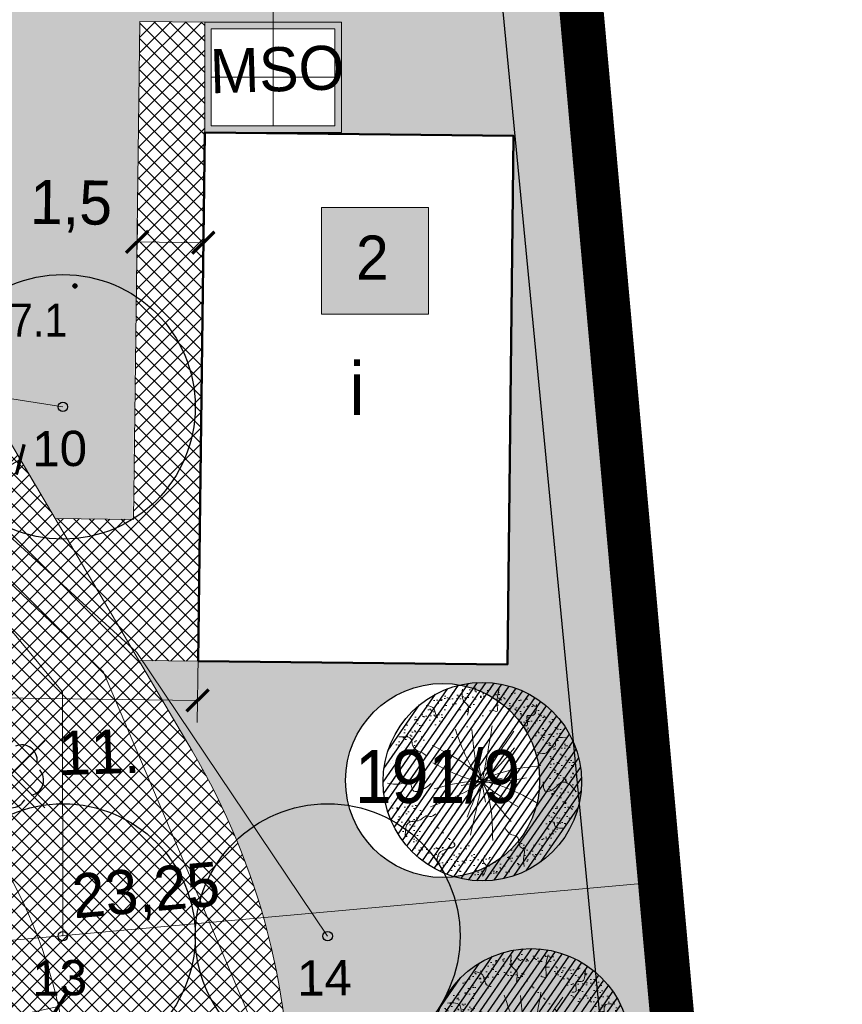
# Model space of a CAD drawing. Extents: x 40810 to 6568062, y -66833 to 5647073.
# Tile 25 of 35: x 6567818 to 6567836, y 5646981 to 5647003. Entities that reach past the tile are written whole.
import ezdxf
from ezdxf.enums import TextEntityAlignment as Align

# ---------------------------------------------------------------- set-up
doc = ezdxf.new("R2010")
doc.units = 0
doc.header["$MEASUREMENT"] = 0
for name, pattern in [('ACAD_ISO10W100', [18, 12, -3, 0, -3]), ('DGN_STYLE_2191', [1, -0.25, 0.5, -0.25]), ('KTJZ01_05', [2, 1.5, -0.5])]:
    doc.linetypes.add(name, pattern=pattern)
doc.layers.get('0').update_dxf_attribs({"linetype": 'CONTINUOUS'})
doc.layers.get('Defpoints').update_dxf_attribs({"linetype": 'CONTINUOUS'})
for name, color, linetype, lineweight in [('_EKO_DŹ_odwierty', 4, 'CONTINUOUS', 25), ('_Eko_DŹ_odwierty_obszar', 4, 'CONTINUOUS', 25), ('_EKO_DŹ_odwierty_OPIS', 3, 'CONTINUOUS', 15), ('_EKO_DŹ_poziomy', 3, 'CONTINUOUS', 20), ('A_l.wypełnien', 253, 'CONTINUOUS', 9), ('A_wymiarowanie', 176, 'CONTINUOUS', 9), ('l.widokowa', 140, 'CONTINUOUS', 15), ('szraf1', 8, 'CONTINUOUS', 5), ('wymiarowanie', 176, 'CONTINUOUS', 9)]:
    doc.layers.add(name, color=color, linetype=linetype, lineweight=lineweight)
for name, color, linetype in [('BDOT1', 7, 'CONTINUOUS'), ('EWID', 7, 'CONTINUOUS'), ('EWID_BUD', 7, 'CONTINUOUS'), ('P-hatch-taras-zielony', 65, 'CONTINUOUS'), ('PZAG', 7, 'CONTINUOUS'), ('Z-zielen', 62, 'CONTINUOUS'), ('Z-zielen-drzewa', 62, 'CONTINUOUS')]:
    doc.layers.add(name, color=color, linetype=linetype)
doc.layers.add('P-hatch-zielen', color=7, linetype='CONTINUOUS', true_color=0x849724)
doc.styles.add('Arial_1', font='arial.ttf')
doc.styles.get("Standard").update_dxf_attribs({"font": 'GOTHIC.TTF'})
doc.styles.add('STYLE-GEO_140', font='geo_140.shx', dxfattribs={"bigfont": 'geo_140big.shx'})
doc.dimstyles.new('Skala 1-50', dxfattribs={"dimtxt": 1, "dimasz": 0.5, "dimexe": 0.5, "dimexo": 0.5, "dimgap": 0.2, "dimtad": 1, "dimtxsty": 'Standard', "dimblk": 'ARCHTICK', "dimcen": 0.5, "dimclrd": 256, "dimclre": 256, "dimadec": 0, "dimazin": 0, "dimtfac": 1, "dimtdec": 1, "dimtmove": 1, "dimatfit": 3, "dimldrblk": 'ARCHTICK', "dimfxl": 1, "dimlwd": -1, "dimlwe": -1, "dimarcsym": 0})
pattern_1 = [(45, (0, 0), (-0.1767766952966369, 0.1767766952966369), []), (135, (0, 0), (-0.1767766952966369, -0.1767766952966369), [])]

# ---------------------------------------------------------------- blocks, each defined once
blk = doc.blocks.new('OBOP02_1')
at = {"layer": 'BDOT1', "color": 7, "linetype": 'Continuous'}
blk.add_circle((4.536559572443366e-09, -2.65572452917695e-09), 0.01, dxfattribs=at)
for centre, radius, start, end in [((-0.4702281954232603, 0.6472135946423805), 0.6999999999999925, 66, 186), ((0.4702282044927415, 0.6472135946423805), 0.6999999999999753, 354.0000000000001, 114), ((-0.7608452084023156, -0.2472135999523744), 0.6999999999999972, 138, 258.0000000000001), ((0.7608452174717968, -0.2472135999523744), 0.6999999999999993, 282, 42.00000000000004), ((4.536559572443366e-09, -0.8000000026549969), 0.6999999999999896, 210, 330.0000000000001)]:
    blk.add_arc(centre, radius, start, end, dxfattribs=at)
blk = doc.blocks.new('DWG_H0_11')
at = {"layer": 'BDOT1', "linetype": 'Continuous'}
blk.add_hatch(color=7, dxfattribs=at).paths.add_polyline_path([(0.08999999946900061, -2.728484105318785e-10, 0.9999999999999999), (-0.09000000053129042, -2.728484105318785e-10, 0.9999999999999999)], flags=16)
at = {"layer": 'BDOT1', "color": 7, "linetype": 'Continuous'}
blk.add_lwpolyline([(0.08999999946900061, -2.728484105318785e-10, 0.9999999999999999), (-0.09000000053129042, -2.728484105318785e-10, 0.9999999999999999)], format="xyb", close=True, dxfattribs=at)
blk = doc.blocks.new('RTPW01_1')
at = {"layer": 'BDOT1', "color": 7, "linetype": 'Continuous'}
blk.add_circle((-5.311449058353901e-10, -2.728484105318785e-10), 0.09, dxfattribs=at)
blk.add_blockref('DWG_H0_11', (-5.311449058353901e-10, -2.728484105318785e-10), dxfattribs=at)
blk = doc.blocks.new('_ArchTick')
at = {"color": 0, "linetype": 'ByBlock', "const_width": 0.15}
blk.add_lwpolyline([(-0.5, -0.5), (0.5, 0.5)], dxfattribs=at)
blk = doc.blocks.new('*D207')
at = {"layer": 'Defpoints', "color": 0}
for p in [(6567817.759781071, 5646993.104329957), (6567818.353025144, 5646992.098746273), (6567814.046584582, 5646989.558161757)]:
    blk.add_point(p, dxfattribs=at)
at = {"layer": 'wymiarowanie'}
for p, q in [((6567818.098966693, 5646992.529390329), (6567817.50572262, 5646993.534974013)), ((6567813.453340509, 5646990.563745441), (6567817.759781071, 5646993.104329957)), ((6567813.792526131, 5646989.988805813), (6567813.199282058, 5646990.994389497))]:
    blk.add_line(p, q, dxfattribs=at)
at = {"layer": 'wymiarowanie', "linetype": 'Continuous', "xscale": 0.5, "yscale": 0.5, "zscale": 0.5}
for p, rotation in [((6567817.759781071, 5646993.104329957), 30.53847882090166), ((6567813.453340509, 5646990.563745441), 210.5384788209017)]:
    blk.add_blockref('_ArchTick', p, dxfattribs=dict(at, rotation=rotation))
at = {"layer": 'wymiarowanie', "color": 0, "linetype": 'Continuous', "insert": (6567815.244488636, 5646992.447771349), "char_height": 1, "attachment_point": 5, "rotation": 30.538478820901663}
blk.add_mtext('5', dxfattribs=at)
blk = doc.blocks.new('*D271')
at = {"layer": 'Defpoints', "color": 0}
for p in [(6567808.399537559, 5646989.289984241), (6567821.797410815, 5646989.122371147), (6567821.778896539, 5646987.642463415)]:
    blk.add_point(p, dxfattribs=at)
at = {"layer": 'wymiarowanie'}
for p, q in [((6567808.393282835, 5646988.790023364), (6567808.37476856, 5646987.310115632)), ((6567821.791156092, 5646988.62241027), (6567821.772641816, 5646987.142502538)), ((6567808.381023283, 5646987.810076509), (6567821.778896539, 5646987.642463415))]:
    blk.add_line(p, q, dxfattribs=at)
at = {"layer": 'wymiarowanie', "linetype": 'Continuous', "xscale": 0.5, "yscale": 0.5, "zscale": 0.5}
for p, rotation in [((6567808.381023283, 5646987.810076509), 179.283242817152), ((6567821.778896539, 5646987.642463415), 359.283242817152)]:
    blk.add_blockref('_ArchTick', p, dxfattribs=dict(at, rotation=rotation))
at = {"layer": 'wymiarowanie', "color": 0, "linetype": 'Continuous', "insert": (6567815.089605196, 5646988.49724974), "char_height": 1, "attachment_point": 5, "rotation": 359.28324281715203}
blk.add_mtext('13,4', dxfattribs=at)
blk = doc.blocks.new('*D272')
at = {"layer": 'Defpoints', "color": 0}
for p in [(6567831.553456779, 5646991.37635473), (6567808.399537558, 5646989.289984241), (6567832.260517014, 5646983.529610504)]:
    blk.add_point(p, dxfattribs=at)
at = {"layer": 'wymiarowanie'}
for p, q in [((6567831.598329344, 5646990.878372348), (6567832.305389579, 5646983.031628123)), ((6567808.444410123, 5646988.792001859), (6567809.151470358, 5646980.945257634)), ((6567809.106597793, 5646981.443240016), (6567832.260517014, 5646983.529610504))]:
    blk.add_line(p, q, dxfattribs=at)
at = {"layer": 'wymiarowanie', "linetype": 'Continuous', "xscale": 0.5, "yscale": 0.5, "zscale": 0.5}
for p, rotation in [((6567832.260517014, 5646983.529610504), 5.148944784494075), ((6567809.106597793, 5646981.443240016), 185.1489447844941)]:
    blk.add_blockref('_ArchTick', p, dxfattribs=dict(at, rotation=rotation))
at = {"layer": 'wymiarowanie', "color": 0, "linetype": 'Continuous', "insert": (6567820.614360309, 5646983.25435404), "char_height": 1, "attachment_point": 5, "rotation": 5.148944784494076}
blk.add_mtext('23,25', dxfattribs=at)
blk = doc.blocks.new('*D276')
at = {"layer": 'Defpoints', "color": 0}
for p in [(6567818.62497597, 5646980.705480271), (6567807.875936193, 5646978.369213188)]:
    blk.add_point(p, dxfattribs=at)
at = {"layer": 'wymiarowanie'}
blk.add_line((6567815.3576824, 5646979.995345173), (6567818.62497597, 5646980.705480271), dxfattribs=at)
at = {"layer": 'wymiarowanie', "linetype": 'Continuous', "xscale": 0.5, "yscale": 0.5, "zscale": 0.5, "rotation": 12.26232707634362}
blk.add_blockref('_ArchTick', (6567818.62497597, 5646980.705480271), dxfattribs=at)
at = {"layer": 'wymiarowanie', "color": 0, "linetype": 'Continuous', "insert": (6567816.354064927, 5646980.928248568), "char_height": 1, "attachment_point": 5, "rotation": 12.262327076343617}
blk.add_mtext('R11', dxfattribs=at)
blk = doc.blocks.new('*D286')
at = {"layer": 'Defpoints', "color": 0}
for p in [(6567830.353131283, 5647004.697210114), (6567830.460252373, 5647003.508412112), (6567825.040000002, 5647003.02)]:
    blk.add_point(p, dxfattribs=at)
at = {"layer": 'wymiarowanie'}
for p, q in [((6567830.415379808, 5647004.006394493), (6567830.308258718, 5647005.195192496)), ((6567824.995127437, 5647003.517982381), (6567824.888006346, 5647004.706780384)), ((6567824.932878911, 5647004.208798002), (6567830.353131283, 5647004.697210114))]:
    blk.add_line(p, q, dxfattribs=at)
at = {"layer": 'wymiarowanie', "linetype": 'Continuous', "xscale": 0.5, "yscale": 0.5, "zscale": 0.5}
for p, rotation in [((6567830.353131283, 5647004.697210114), 5.148944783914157), ((6567824.932878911, 5647004.208798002), 185.1489447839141)]:
    blk.add_blockref('_ArchTick', p, dxfattribs=dict(at, rotation=rotation))
at = {"layer": 'wymiarowanie', "color": 0, "linetype": 'Continuous', "insert": (6567827.573808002, 5647005.220932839), "char_height": 1, "attachment_point": 5, "rotation": 5.148944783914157}
blk.add_mtext('5,44', dxfattribs=at)
blk = doc.blocks.new('A$C6C6A0645')
at = {"layer": 'P-hatch-taras-zielony', "lineweight": 5}
h = blk.add_hatch(dxfattribs=at)
h.set_pattern_fill('AR-SAND', color=129, scale=0.005211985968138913, angle=-78.11946695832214, style=0)
h.set_pattern_definition([(319.3805330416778, (-238.6443200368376, 102.3054320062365), (0.2479005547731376, 0.06067476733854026), [0, -0.2012243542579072, 0, -0.2250535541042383, 0, -0.2151247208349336]), (289.3805330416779, (-238.6443200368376, 102.3054320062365), (0.4138390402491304, -0.1523567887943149), [0, -0.1085552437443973, 0, -0.1813666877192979, 0, -0.06950183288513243]), (249.3805330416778, (-238.6778427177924, 102.4647768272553), (0.08560653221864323, -0.4032787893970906), [0, -0.0661922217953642, 0, -0.2382919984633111, 0, -0.3111034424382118]), (239.3805330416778, (-238.6778427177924, 102.4647768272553), (0.1956311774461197, -0.3655194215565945), [0, -0.0330961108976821, 0, -0.1562136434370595, 0, -0.1787189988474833])])
edge = h.paths.add_edge_path()
edge.add_spline(control_points=[(4.344609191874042, 2.29854024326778), (4.239852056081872, 2.299579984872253), (4.135094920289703, 2.300619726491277), (4.007555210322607, 2.265408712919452)], knot_values=[0, 0, 0, 0, 0.200901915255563, 0.200901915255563, 0.200901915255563, 0.200901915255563], degree=3, periodic=0)
edge.add_spline(control_points=[(4.007555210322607, 2.265408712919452), (3.990323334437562, 2.211900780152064), (3.902117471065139, 1.955435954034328), (3.857649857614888, 1.664367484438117), (3.389467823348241, 1.501675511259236), (3.544837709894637, 1.217970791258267), (3.397926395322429, 1.00621705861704), (3.254534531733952, 0.8968923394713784), (3.206195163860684, 0.866667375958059)], knot_values=[2.339544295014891, 2.339544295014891, 2.339544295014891, 2.339544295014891, 2.415302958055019, 2.701715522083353, 2.916319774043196, 2.98729484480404, 3.189753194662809, 3.286634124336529, 3.286634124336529, 3.286634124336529, 3.286634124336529], degree=3, periodic=0)
edge.add_spline(control_points=[(3.206195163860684, 0.866667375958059), (3.244670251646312, 0.8505992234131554), (3.332221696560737, 0.841808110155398), (3.359790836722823, 0.6868656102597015), (3.581782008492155, 0.8117058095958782), (3.606123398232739, 0.638193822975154), (3.62115894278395, 0.5310164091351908)], knot_values=[0, 0, 0, 0, 0.07398957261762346, 0.1244443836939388, 0.2101415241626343, 0.3486032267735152, 0.3486032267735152, 0.3486032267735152, 0.3486032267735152], degree=3, periodic=0)
edge.add_arc((2.172421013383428, 2.155803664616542), 2.17687280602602, 311.7217208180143, 3.759555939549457)
edge = h.paths.add_edge_path()
edge.add_spline(control_points=[(3.62115894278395, 0.5310164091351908), (3.606123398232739, 0.638193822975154), (3.581782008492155, 0.8117058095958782), (3.359790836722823, 0.6868656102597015), (3.332221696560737, 0.841808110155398), (3.244670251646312, 0.8505992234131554), (3.206195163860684, 0.866667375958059)], knot_values=[0, 0, 0, 0, 0.1384617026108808, 0.2241588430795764, 0.2746136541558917, 0.3486032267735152, 0.3486032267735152, 0.3486032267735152, 0.3486032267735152], degree=3, periodic=0)
edge.add_spline(control_points=[(3.206195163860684, 0.866667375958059), (3.102421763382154, 0.8017813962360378), (2.819681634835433, 0.6986057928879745), (2.521411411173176, 0.6628694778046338), (2.348075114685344, 0.5936557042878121)], knot_values=[3.286634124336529, 3.286634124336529, 3.286634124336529, 3.286634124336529, 3.494614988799, 3.808546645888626, 3.808546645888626, 3.808546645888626, 3.808546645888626], degree=3, periodic=0)
edge.add_spline(control_points=[(2.348075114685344, 0.593655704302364), (2.385904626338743, 0.5401912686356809), (2.488663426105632, 0.4539958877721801), (2.617950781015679, 0.4051685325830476), (2.642215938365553, 0.1977856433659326), (2.544941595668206, 0.083040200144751), (2.474543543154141, -1.797525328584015e-06)], knot_values=[0, 0, 0, 0, 0.1059121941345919, 0.1660643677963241, 0.2352088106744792, 0.4163213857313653, 0.4163213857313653, 0.4163213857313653, 0.4163213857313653], degree=3, periodic=0)
edge.add_arc((2.172421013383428, 2.155803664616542), 2.17687280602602, 277.9776847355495, 281.8805330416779)
edge.add_arc((2.172421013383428, 2.155803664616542), 2.17687280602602, 281.8805330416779, 311.7217208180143)
edge = h.paths.add_edge_path()
edge.add_spline(control_points=[(2.474543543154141, -1.797525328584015e-06), (2.544941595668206, 0.083040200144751), (2.642215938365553, 0.1977856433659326), (2.617950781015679, 0.4051685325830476), (2.488663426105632, 0.4539958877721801), (2.385904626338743, 0.5401912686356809), (2.348075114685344, 0.593655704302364)], knot_values=[0, 0, 0, 0, 0.1811125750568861, 0.2502570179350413, 0.3104091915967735, 0.4163213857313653, 0.4163213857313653, 0.4163213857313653, 0.4163213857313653], degree=3, periodic=0)
edge.add_spline(control_points=[(2.348075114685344, 0.5936557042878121), (2.32882449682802, 0.5859688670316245), (2.188643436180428, 0.5254727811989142), (1.975819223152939, 0.3725573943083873), (1.672758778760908, 0.5380361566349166), (1.417404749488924, 0.4748820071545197), (1.114230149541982, 0.5836629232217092), (1.0859333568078, 0.8247965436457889), (1.015688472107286, 0.9601815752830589), (0.9996707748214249, 0.9856008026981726)], knot_values=[3.808546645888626, 3.808546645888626, 3.808546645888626, 3.808546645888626, 3.843411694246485, 4.063422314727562, 4.209397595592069, 4.38226876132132, 4.507522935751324, 4.708265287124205, 4.758263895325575, 4.758263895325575, 4.758263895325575, 4.758263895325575], degree=3, periodic=0)
edge.add_spline(control_points=[(0.9996707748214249, 0.9856008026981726), (0.9742235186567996, 0.9753467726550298), (0.9176547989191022, 0.9430040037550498), (0.9120265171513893, 0.8002119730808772), (0.7032821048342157, 0.8205952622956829), (0.5892920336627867, 0.7708249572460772), (0.5188120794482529, 0.7400520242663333)], knot_values=[0, 0, 0, 0, 0.04391697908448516, 0.1088246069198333, 0.1938589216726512, 0.331601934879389, 0.331601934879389, 0.331601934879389, 0.331601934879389], degree=3, periodic=0)
edge.add_arc((2.172421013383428, 2.155803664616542), 2.17687280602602, 220.5687720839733, 277.9776847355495)
edge = h.paths.add_edge_path()
edge.add_spline(control_points=[(0.5188120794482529, 0.7400520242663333), (0.5892920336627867, 0.7708249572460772), (0.7032821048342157, 0.8205952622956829), (0.9120265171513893, 0.8002119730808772), (0.9176547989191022, 0.9430040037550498), (0.9742235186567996, 0.9753467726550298), (0.9996707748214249, 0.9856008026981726)], knot_values=[0, 0, 0, 0, 0.1377430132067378, 0.2227773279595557, 0.2876849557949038, 0.331601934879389, 0.331601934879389, 0.331601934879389, 0.331601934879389], degree=3, periodic=0)
edge.add_spline(control_points=[(0.9996707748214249, 0.9856008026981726), (0.9522939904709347, 1.060785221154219), (0.8401889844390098, 1.166715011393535), (0.4258883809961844, 1.22098185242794), (0.5541829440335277, 1.795720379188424), (0.7973674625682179, 2.150314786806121), (0.6487057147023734, 2.298346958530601), (0.6047653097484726, 2.378675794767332), (0.5927916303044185, 2.405354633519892)], knot_values=[4.758263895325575, 4.758263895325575, 4.758263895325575, 4.758263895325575, 4.90614865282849, 5.013450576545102, 5.410854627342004, 5.57422102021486, 5.679343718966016, 5.729666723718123, 5.729666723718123, 5.729666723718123, 5.729666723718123], degree=3, periodic=0)
edge.add_spline(control_points=[(0.5927916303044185, 2.405354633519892), (0.5279954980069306, 2.419452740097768), (0.4049234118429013, 2.804828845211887), (0.1760691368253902, 2.721808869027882), (0.05948458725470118, 2.679516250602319)], knot_values=[0, 0, 0, 0, 0.1786739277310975, 0.3642147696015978, 0.3642147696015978, 0.3642147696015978, 0.3642147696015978], degree=3, periodic=0)
edge.add_arc((2.172421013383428, 2.155803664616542), 2.17687280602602, 166.0792107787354, 220.5687720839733)
edge = h.paths.add_edge_path()
edge.add_spline(control_points=[(0.05948458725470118, 2.679516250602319), (0.1760691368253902, 2.721808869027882), (0.4049234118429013, 2.804828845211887), (0.5279954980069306, 2.419452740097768), (0.5927916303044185, 2.405354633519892)], knot_values=[0, 0, 0, 0, 0.1855408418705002, 0.3642147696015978, 0.3642147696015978, 0.3642147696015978, 0.3642147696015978], degree=3, periodic=0)
edge.add_spline(control_points=[(0.5927916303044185, 2.405354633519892), (0.5475404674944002, 2.506179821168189), (0.520392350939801, 2.735122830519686), (0.441939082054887, 3.030537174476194), (0.5960681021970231, 3.267545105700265), (0.7955748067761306, 3.256964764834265), (0.9753814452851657, 3.238068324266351), (1.050632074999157, 3.259132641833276)], knot_values=[5.729666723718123, 5.729666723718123, 5.729666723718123, 5.729666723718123, 5.919848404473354, 6.123889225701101, 6.239569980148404, 6.332677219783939, 6.468282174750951, 6.468282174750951, 6.468282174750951, 6.468282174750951], degree=3, periodic=0)
edge.add_spline(control_points=[(1.050632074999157, 3.259132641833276), (1.025965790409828, 3.280392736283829), (0.9168468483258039, 3.340718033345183), (0.8898117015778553, 3.651706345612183), (0.6468690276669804, 3.594827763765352), (0.511674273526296, 3.563175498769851)], knot_values=[0, 0, 0, 0, 0.05586705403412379, 0.2107448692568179, 0.4050750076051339, 0.4050750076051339, 0.4050750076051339, 0.4050750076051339], degree=3, periodic=0)
edge.add_arc((2.172421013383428, 2.155803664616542), 2.17687280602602, 139.7209533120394, 166.0792107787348)
edge = h.paths.add_edge_path()
edge.add_spline(control_points=[(1.050632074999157, 3.259132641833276), (1.093099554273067, 3.271020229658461), (1.15452384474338, 3.312936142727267), (1.148685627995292, 3.428868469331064), (1.279244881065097, 3.534028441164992), (1.217834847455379, 3.708823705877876), (1.294213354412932, 3.789966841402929), (1.390235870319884, 3.89197941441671), (1.507700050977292, 3.967194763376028), (1.640013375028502, 4.023090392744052)], knot_values=[6.468282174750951, 6.468282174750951, 6.468282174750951, 6.468282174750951, 6.544810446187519, 6.613006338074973, 6.632622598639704, 6.825048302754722, 6.825048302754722, 6.825048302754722, 7.066964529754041, 7.066964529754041, 7.066964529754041, 7.066964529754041], degree=3, periodic=0)
edge.add_spline(control_points=[(1.640013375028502, 4.023090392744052), (1.614912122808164, 4.100765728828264), (1.610454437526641, 4.179229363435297), (1.605996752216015, 4.25769299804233)], knot_values=[0, 0, 0, 0, 0.1391398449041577, 0.1391398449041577, 0.1391398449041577, 0.1391398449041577], degree=3, periodic=0)
edge.add_arc((2.172421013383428, 2.155803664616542), 2.17687280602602, 105.0819831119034, 139.7209533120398)
edge.add_spline(control_points=[(0.511674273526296, 3.563175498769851), (0.6468690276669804, 3.594827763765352), (0.8898117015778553, 3.651706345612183), (0.9168468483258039, 3.340718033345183), (1.025965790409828, 3.280392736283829), (1.050632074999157, 3.259132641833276)], knot_values=[0, 0, 0, 0, 0.1943301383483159, 0.3492079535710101, 0.4050750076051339, 0.4050750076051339, 0.4050750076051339, 0.4050750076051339], degree=3, periodic=0)
edge = h.paths.add_edge_path()
edge.add_spline(control_points=[(2.5028215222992, 3.793813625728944), (2.503699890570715, 3.796582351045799), (2.520050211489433, 3.845408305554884), (2.577435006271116, 3.926177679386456), (2.791773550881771, 3.968090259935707), (2.737982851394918, 4.143432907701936), (2.699823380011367, 4.267822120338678)], knot_values=[0, 0, 0, 0, 0.004969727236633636, 0.08801389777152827, 0.1589231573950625, 0.3320291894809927, 0.3320291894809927, 0.3320291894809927, 0.3320291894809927], degree=3, periodic=0)
edge.add_arc((2.172421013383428, 2.155803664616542), 2.17687280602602, 75.97913453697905, 101.8805330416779)
edge.add_arc((2.172421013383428, 2.155803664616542), 2.17687280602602, 101.8805330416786, 105.081983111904)
edge.add_spline(control_points=[(1.605996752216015, 4.25769299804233), (1.610454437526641, 4.179229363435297), (1.614912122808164, 4.100765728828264), (1.640013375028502, 4.023090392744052)], knot_values=[0, 0, 0, 0, 0.1391398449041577, 0.1391398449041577, 0.1391398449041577, 0.1391398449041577], degree=3, periodic=0)
edge.add_spline(control_points=[(1.640013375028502, 4.023090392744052), (1.692114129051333, 4.045100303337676), (1.885445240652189, 4.11267102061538), (2.182437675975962, 4.161193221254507), (2.385491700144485, 3.973029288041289), (2.465107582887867, 3.845577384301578), (2.5028215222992, 3.793813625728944)], knot_values=[0.2419162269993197, 0.2419162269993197, 0.2419162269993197, 0.2419162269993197, 0.3371750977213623, 0.5804352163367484, 0.7045318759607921, 0.8060522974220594, 0.8060522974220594, 0.8060522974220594, 0.8060522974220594], degree=3, periodic=0)
edge = h.paths.add_edge_path()
edge.add_spline(control_points=[(2.5028215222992, 3.793813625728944), (2.559871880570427, 3.715509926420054), (2.704306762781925, 3.561311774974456), (3.152077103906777, 3.833307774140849), (3.174217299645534, 3.231579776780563), (3.728070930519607, 3.461884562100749), (3.615544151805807, 3.030110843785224), (3.646848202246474, 2.858711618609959)], knot_values=[0.8060522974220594, 0.8060522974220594, 0.8060522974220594, 0.8060522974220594, 0.9596235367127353, 1.167461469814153, 1.394900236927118, 1.562469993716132, 1.836610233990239, 1.836610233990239, 1.836610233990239, 1.836610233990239], degree=3, periodic=0)
edge.add_spline(control_points=[(3.646848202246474, 2.858711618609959), (3.716127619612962, 2.863654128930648), (3.806845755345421, 2.883676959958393), (3.873964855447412, 3.0771613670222), (4.015593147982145, 3.099605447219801), (4.125575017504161, 3.117034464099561)], knot_values=[0, 0, 0, 0, 0.1067282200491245, 0.1557493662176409, 0.3261141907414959, 0.3261141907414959, 0.3261141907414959, 0.3261141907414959], degree=3, periodic=0)
edge.add_arc((2.172421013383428, 2.155803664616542), 2.17687280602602, 26.20377578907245, 75.97913453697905)
edge.add_spline(control_points=[(2.699823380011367, 4.267822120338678), (2.737982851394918, 4.143432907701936), (2.791773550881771, 3.968090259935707), (2.577435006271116, 3.926177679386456), (2.520050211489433, 3.845408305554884), (2.503699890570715, 3.796582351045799), (2.5028215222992, 3.793813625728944)], knot_values=[0, 0, 0, 0, 0.1731060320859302, 0.2440152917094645, 0.3270594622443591, 0.3320291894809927, 0.3320291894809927, 0.3320291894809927, 0.3320291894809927], degree=3, periodic=0)
edge = h.paths.add_edge_path()
edge.add_spline(control_points=[(3.646848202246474, 2.858711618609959), (3.65595329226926, 2.808858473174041), (3.712418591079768, 2.67559544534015), (4.137935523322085, 2.736935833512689), (4.063967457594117, 2.440578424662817), (4.007555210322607, 2.265408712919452)], knot_values=[1.836610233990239, 1.836610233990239, 1.836610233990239, 1.836610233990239, 1.916346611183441, 2.091532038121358, 2.339544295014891, 2.339544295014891, 2.339544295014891, 2.339544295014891], degree=3, periodic=0)
edge.add_spline(control_points=[(4.007555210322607, 2.265408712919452), (4.135094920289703, 2.300619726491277), (4.239852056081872, 2.299579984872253), (4.344609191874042, 2.29854024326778)], knot_values=[0, 0, 0, 0, 0.200901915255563, 0.200901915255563, 0.200901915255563, 0.200901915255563], degree=3, periodic=0)
edge.add_arc((2.172421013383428, 2.155803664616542), 2.17687280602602, 3.759555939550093, 26.20377578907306)
edge.add_spline(control_points=[(4.125575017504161, 3.117034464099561), (4.015593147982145, 3.099605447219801), (3.873964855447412, 3.0771613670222), (3.806845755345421, 2.883676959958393), (3.716127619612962, 2.863654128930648), (3.646848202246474, 2.858711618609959)], knot_values=[0, 0, 0, 0, 0.170364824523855, 0.2193859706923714, 0.3261141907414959, 0.3261141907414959, 0.3261141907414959, 0.3261141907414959], degree=3, periodic=0)
at = {"layer": 'P-hatch-taras-zielony', "color": 129, "lineweight": 5}
for points in [[(1.605996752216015, 4.25769299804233), (1.702382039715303, 3.897504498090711), (1.763254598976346, 3.787553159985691), (1.592532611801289, 3.657209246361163), (1.727594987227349, 3.374008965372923), (1.840778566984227, 3.284506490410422)], [(2.699823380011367, 4.267822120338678), (2.70675252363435, 3.96715988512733), (2.594998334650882, 3.915319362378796), (2.505595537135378, 3.802083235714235), (2.462323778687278, 3.60412293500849), (2.428560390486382, 3.540362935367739)], [(0.511674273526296, 3.563175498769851), (0.8492417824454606, 3.557493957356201), (0.9747922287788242, 3.319507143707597), (1.066100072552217, 3.24428718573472), (1.097487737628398, 3.184791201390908), (1.099866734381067, 3.128634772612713), (1.191650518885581, 3.006300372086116)], [(3.559174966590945, 3.833805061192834), (3.521383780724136, 3.638069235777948), (3.429603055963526, 3.580988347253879), (3.339723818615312, 3.514865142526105)], [(2.698190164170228, 3.47705043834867), (2.172421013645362, 2.155803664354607), (0.9234619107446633, 1.590109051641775)], [(1.745541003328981, 3.184966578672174), (2.172421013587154, 2.15580366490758), (2.015824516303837, 0.8378618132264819)], [(2.511589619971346, 1.191924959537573), (2.172421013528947, 2.155803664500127), (2.314429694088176, 3.365266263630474)], [(1.318621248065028, 3.16521219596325), (2.170963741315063, 2.166610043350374), (3.107444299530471, 1.625022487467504)], [(3.193485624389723, 3.050884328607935), (2.172421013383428, 2.155803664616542), (1.82179135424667, 1.221969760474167)], [(4.125575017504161, 3.117034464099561), (3.853807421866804, 2.999789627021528), (3.812911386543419, 2.925085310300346), (3.572756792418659, 2.855677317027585)], [(0.05948458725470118, 2.679516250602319), (0.3817860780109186, 2.684837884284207), (0.6271773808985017, 2.415404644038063), (0.6576118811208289, 2.450135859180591)], [(1.133199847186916, 2.643635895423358), (2.172421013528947, 2.155803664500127), (2.862310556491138, 0.9404010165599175)], [(3.279342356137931, 2.680634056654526), (2.172421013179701, 2.155803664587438), (1.449906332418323, 1.285375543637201)], [(3.479091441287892, 1.731158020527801), (2.172421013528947, 2.155803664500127), (1.294858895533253, 2.291470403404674)], [(4.344609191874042, 2.29854024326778), (3.937517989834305, 2.243086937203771), (3.82909161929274, 2.220276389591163), (3.831468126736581, 2.343532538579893)], [(0.9163193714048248, 2.117406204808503), (2.172421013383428, 2.155803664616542), (3.474118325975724, 2.245624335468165)], [(0.063364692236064, 1.616677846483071), (0.3347249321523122, 1.607893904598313), (0.3865587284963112, 1.675455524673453), (0.5458697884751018, 1.680642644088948)], [(0.5188120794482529, 0.7400520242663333), (0.7484710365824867, 0.8073096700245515), (0.8930390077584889, 0.837723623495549), (0.9372642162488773, 0.9414553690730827), (1.131764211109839, 1.048474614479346), (1.157441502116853, 1.195518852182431), (1.283935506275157, 1.401544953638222)], [(4.20520868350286, 1.376990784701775), (3.933252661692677, 1.411217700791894), (3.901388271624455, 1.51782796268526), (3.684536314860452, 1.472207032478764), (3.647441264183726, 1.558832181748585)], [(3.62115894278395, 0.5310164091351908), (3.516201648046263, 0.7474648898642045), (3.367828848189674, 0.7351365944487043), (3.323601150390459, 0.8108174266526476), (3.187115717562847, 0.8765330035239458), (3.141458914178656, 1.09355547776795)], [(2.474543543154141, -1.797525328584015e-06), (2.624544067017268, 0.2765949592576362), (2.599813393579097, 0.3941483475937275), (2.512310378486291, 0.451282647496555), (2.319706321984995, 0.6940489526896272), (2.516108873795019, 0.7920246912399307)], [(1.601705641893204, 0.05507541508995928), (1.573093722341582, 0.2064773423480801), (1.603052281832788, 0.2883230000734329), (1.655362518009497, 0.3087716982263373), (1.66677422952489, 0.4339286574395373)]]:
    blk.add_spline(points, degree=3, dxfattribs=at)
blk = doc.blocks.new('A$C08a30843')
at = {"layer": 'P-hatch-zielen', "true_color": 0x598c2b, "transparency": 33554559}
h = blk.add_hatch(dxfattribs=at)
h.set_pattern_fill('ANSI31', color=77, scale=4.999999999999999, angle=8.453181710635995)
h.set_pattern_definition([(53.453181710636, (111784.2425639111, 9785.73925920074), (-12.75350736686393, 9.45323621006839), [])])
edge = h.paths.add_edge_path()
edge.add_arc((0.431200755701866, 0.06408321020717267), 225.0000000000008, 0, 360)
at = {"color": 7, "lineweight": 15}
for p, q in [((-7.757152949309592, 46.58140054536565), (6.124366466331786, -46.82405842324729)), ((-47.51912287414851, -7.062088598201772), (45.88633637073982, 6.819430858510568))]:
    blk.add_line(p, q, dxfattribs=at)
at = {"color": 77, "true_color": 0x598c2b}
blk.add_circle((0.431200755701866, 0.06408321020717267), 225.0000000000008, dxfattribs=at)
at = {"layer": 'Z-zielen', "extrusion": (-0.04949115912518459, -0.004600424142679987, 0.9987639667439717), "xscale": 98.55591359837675, "yscale": 98.55591359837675, "zscale": 98.55591359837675, "rotation": 158.5946450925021}
blk.add_blockref('A$C6C6A0645', (276.8791819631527, 119.6710239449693), dxfattribs=at)
blk = doc.blocks.new('*D312')
at = {"layer": 'Defpoints', "color": 0}
for p in [(6567820.40883573, 5646998.038318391), (6567820.400445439, 5646997.36765453), (6567821.90032807, 5646997.34889036)]:
    blk.add_point(p, dxfattribs=at)
at = {"layer": 'wymiarowanie'}
for p, q in [((6567820.406700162, 5646997.867615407), (6567820.415090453, 5646998.538279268)), ((6567821.906582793, 5646997.848851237), (6567821.914973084, 5646998.519515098)), ((6567821.908718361, 5646998.019554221), (6567820.40883573, 5646998.038318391))]:
    blk.add_line(p, q, dxfattribs=at)
at = {"layer": 'wymiarowanie', "linetype": 'Continuous', "xscale": 0.5, "yscale": 0.5, "zscale": 0.5}
for p, rotation in [((6567820.40883573, 5646998.038318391), 179.2832428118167), ((6567821.908718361, 5646998.019554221), 359.2832428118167)]:
    blk.add_blockref('_ArchTick', p, dxfattribs=dict(at, rotation=rotation))
at = {"layer": 'wymiarowanie', "color": 0, "linetype": 'Continuous', "insert": (6567818.910743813, 5646998.843343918), "char_height": 1, "attachment_point": 5, "rotation": 359.2832428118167}
blk.add_mtext('1,5', dxfattribs=at)

msp = doc.modelspace()

# ---------------------------------------------------------------- hatches: boundary and pattern name
at = {"layer": 'A_l.wypełnien', "linetype": 'Continuous'}
h = msp.add_hatch(dxfattribs=at)
h.set_pattern_fill('ANSI37', color=40, scale=2, style=0)
h.set_pattern_definition(pattern_1)
h.paths.add_polyline_path([(6567818.824134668, 5646991.300187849, 0.131001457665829), (6567820.303639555, 5646991.746975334), (6567820.330124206, 5646991.746644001), (6567820.330337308, 5646991.763677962, 0.2570744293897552), (6567821.72588118, 5646994.29857846, 0.2504167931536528), (6567820.3932506, 5646996.792547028), (6567820.471388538, 5647003.038372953), (6567821.94, 5647003.02), (6567821.94, 5647000.52), (6567821.790000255, 5646988.530020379), (6567820.527201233, 5646988.545818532), (6567820.403458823, 5646988.729935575), (6567820.266953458, 5646988.854524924)])
h.paths.add_polyline_path([(6567820.330337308, 5646991.763677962), (6567820.3932506, 5646996.792547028, -0.2504167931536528), (6567821.72588118, 5646994.29857846, -0.2570744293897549)])
h.paths.add_polyline_path([(6567818.547591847, 5646991.768944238), (6567820.303639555, 5646991.746975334, -0.131001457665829), (6567818.824134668, 5646991.300187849), (6567818.547591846, 5646991.768944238)])
at = {"layer": 'szraf1', "true_color": 0xc7c8ca}
h = msp.add_hatch(dxfattribs=at)
h.set_pattern_fill('ANSI37', color=9, scale=2, style=0)
h.set_pattern_definition(pattern_1)
h.paths.add_polyline_path([(6567823.290277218, 5646949.789298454), (6567823.249822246, 5646947.075506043), (6567815.664571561, 5646947.380083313, 0.1966573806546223), (6567818.004233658, 5646952.370491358), (6567818.831690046, 5646976.873305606, 0.1608154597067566), (6567817.350105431, 5646983.958499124), (6567809.203317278, 5646997.767785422, 0.2654325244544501), (6567799.729148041, 5647003.178499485), (6567753.06303861, 5647002.389708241, 0.2081719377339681), (6567747.979839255, 5647000.074529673), (6567747.209997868, 5647008.789999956), (6567747.350053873, 5647008.792367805, 0.1638587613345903), (6567751.584473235, 5647007.366387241), (6567799.729148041, 5647008.178499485, -0.2744804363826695), (6567813.50975784, 5647000.308369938), (6567821.656545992, 5646986.49908364, -0.14264435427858), (6567823.866820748, 5646977.829202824), (6567822.996147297, 5646952.046635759, 0.08184528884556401)])
at = {"layer": 'szraf1', "linetype": 'Continuous'}
h = msp.add_hatch(dxfattribs=at)
h.set_pattern_fill('ANSI37', color=40, scale=2, style=0)
h.set_pattern_definition(pattern_1)
h.paths.add_polyline_path([(6567813.016186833, 5646947.486426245), (6567815.626365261, 5646947.346295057, 0.2076535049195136), (6567818.004235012, 5646952.370531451), (6567818.869669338, 5646977.997956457, 0.1426443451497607), (6567817.350105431, 5646983.958499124), (6567812.569733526, 5646992.06151138), (6567801.528724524, 5646992.601878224, -0.3950589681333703), (6567800.577751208, 5646993.583748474), (6567800.415611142, 5647003.157058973), (6567796.415598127, 5647003.123956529), (6567796.571625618, 5646993.911553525, -0.4191824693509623), (6567795.571769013, 5646992.894619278), (6567776.232098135, 5646993.83994063), (6567775.170294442, 5646972.144708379), (6567787.446400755, 5646971.543893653), (6567787.304639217, 5646968.64736061), (6567797.092923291, 5646968.168304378), (6567797.23468483, 5646971.06483742), (6567815.62616289, 5646970.164725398, -0.3999617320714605), (6567817.052837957, 5646968.666518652), (6567816.505089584, 5646952.421157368, -0.299344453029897)])
h.paths.add_polyline_path([(6567795.834244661, 5646973.135771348), (6567797.332451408, 5646973.062446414), (6567797.308009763, 5646972.563044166), (6567815.631408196, 5646971.666264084, 0.418656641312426), (6567817.203878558, 5646973.113844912), (6567817.370523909, 5646978.048582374, 0.1426443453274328), (6567816.058173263, 5646983.196323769), (6567812.161408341, 5646989.801570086, 0.2970977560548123), (6567811.150230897, 5646990.629188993), (6567801.519085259, 5646991.100554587, 0.414213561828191), (6567800.471397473, 5646990.150633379), (6567800.448321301, 5646989.679131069), (6567794.594661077, 5646989.965619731), (6567794.666620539, 5646991.435926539), (6567781.462425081, 5646992.082163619), (6567777.656979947, 5646992.268408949), (6567776.741826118, 5646973.569590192), (6567787.519725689, 5646973.042100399), (6567787.537144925, 5646973.529311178), (6567789.041762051, 5646973.455672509), (6567788.876113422, 5646970.072245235), (6567795.668041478, 5646969.739836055)], flags=16)
at = {"layer": 'wymiarowanie', "linetype": 'Continuous'}
h = msp.add_hatch(color=7, dxfattribs=at)
h.paths.add_polyline_path([(6567821.94, 5647003.02), (6567825.040000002, 5647003.02), (6567825.040000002, 5647000.52), (6567821.94, 5647000.52)])
h.paths.add_polyline_path([(6567822.090000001, 5647002.869999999), (6567824.890000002, 5647002.869999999), (6567824.890000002, 5647000.67), (6567822.090000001, 5647000.67)], flags=16)
at = {"layer": 'wymiarowanie', "linetype": 'Continuous', "true_color": 0xffffff}
msp.add_hatch(color=7, dxfattribs=at).paths.add_polyline_path([(6567824.58726509, 5646996.399157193), (6567827.015085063, 5646996.399157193), (6567827.015085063, 5646998.818622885), (6567824.58726509, 5646998.818622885)])
at = {"layer": 'Z-zielen', "linetype": 'Continuous'}
h = msp.add_hatch(dxfattribs=at)
h.set_pattern_fill('STIPPLE', color=256, style=0)
h.set_pattern_definition([(0, (0.04, 0.02), (0, 1), [0, -1]), (0, (0.36, 0.04), (0, 1), [0, -1]), (0, (0.18, 0.26), (0, 1), [0, -1]), (0, (0.4, 0.42), (0, 1), [0, -1]), (0, (0.14, 0.48), (0, 1), [0, -1]), (0, (0.22, 0.72), (0, 1), [0, -1]), (0, (0.08, 0.9), (0, 1), [0, -1]), (0, (0.4, 0.88), (0, 1), [0, -1]), (0, (0.64, 0.92), (0, 1), [0, -1]), (0, (0.76, 0.68), (0, 1), [0, -1]), (0, (0.96, 0.66), (0, 1), [0, -1]), (0, (0.96, 0.3), (0, 1), [0, -1]), (0, (0.78, 0.18), (0, 1), [0, -1]), (0, (0.5, 0.24), (0, 1), [0, -1]), (0, (0.68, 0.42), (0, 1), [0, -1]), (0, (0.5, 0.6), (0, 1), [0, -1]), (0, (0.92, 0.04), (0, 1), [0, -1])])
h.paths.add_polyline_path([(6567834.600000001, 5646957.495000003), (6567823.191362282, 5646957.827383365), (6567823.444938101, 5646965.336324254), (6567828.442089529, 5646965.167571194), (6567828.863972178, 5646977.660449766), (6567823.866820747, 5646977.829202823, 0.1426547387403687), (6567821.656545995, 5646986.499083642), (6567813.2373845, 5647000.769395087, 0.2607595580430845), (6567799.458200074, 5647008.176205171), (6567751.703012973, 5647007.367391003), (6567753.913369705, 5647007.404827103), (6567751.011241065, 5647008.834453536), (6567829.898409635, 5647009.741269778)])
h.paths.add_polyline_path([(6567821.79, 5646988.53), (6567828.8, 5646988.46), (6567828.94, 5647000.44), (6567821.94, 5647000.52)], flags=16)
h.paths.add_polyline_path([(6567821.940000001, 5647003.02), (6567820.471388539, 5647003.038372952), (6567820.303639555, 5646991.746975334), (6567818.547591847, 5646991.768944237), (6567820.448493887, 5646988.546803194), (6567821.790000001, 5646988.53)], flags=16)
h.paths.add_polyline_path([(6567829.530103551, 5646985.826366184, 0.9999999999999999), (6567825.131237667, 5646985.826366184, 0.9999999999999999)], flags=16)
h.paths.add_polyline_path([(6567821.94, 5647003.02), (6567825.040000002, 5647003.02), (6567825.040000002, 5647000.52), (6567821.94, 5647000.52)], flags=16)
edge = h.paths.add_edge_path()
edge.add_arc((6567747.431800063, 5647001.680976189), 7.111861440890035, 279.14085864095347, 5.919009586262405, ccw=False)
edge.add_line((6567748.561161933, 5646994.662188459), (6567748.005706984, 5647000.103134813))
edge.add_arc((6567753.177665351, 5646995.400115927), 6.990532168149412, 91.00105870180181, 137.7187995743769, ccw=False)
edge.add_line((6567753.055534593, 5647002.389581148), (6567754.503133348, 5647002.41409866))

# ---------------------------------------------------------------- linework, layer by layer
at = {"layer": '_EKO_DŹ_odwierty'}
for centre in [(6567818.72588118, 5646994.29857846), (6567818.72588118, 5646982.29857846), (6567824.72588118, 5646982.29857846)]:
    msp.add_circle(centre, 0.1078126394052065, dxfattribs=at)
at = {"layer": '_Eko_DŹ_odwierty_obszar'}
for centre in [(6567818.72588118, 5646994.29857846), (6567818.72588118, 5646982.29857846), (6567824.72588118, 5646982.29857846)]:
    msp.add_circle(centre, 3, dxfattribs=at)
at = {"layer": '_EKO_DŹ_poziomy'}
for points in [[(6567818.72588118, 5646994.29857846), (6567798.313808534, 5646997.49574585), (6567794.178554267, 5646997.593272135), (6567788.286837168, 5646997.965549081), (6567787.055769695, 5646997.918991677), (6567783.281610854, 5646997.630647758), (6567782.934066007, 5646997.641826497), (6567782.729196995, 5646997.671054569)], [(6567824.72588118, 5646982.29857846), (6567820.403458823, 5646988.729935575), (6567815.831395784, 5646992.902887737), (6567798.3998753, 5646997.036269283), (6567787.147782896, 5646997.414567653), (6567783.352668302, 5646997.124622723), (6567782.939703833, 5646997.137905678), (6567782.702264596, 5646997.171780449)], [(6567824.72588118, 5646976.29857846), (6567819.644454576, 5646988.28572044), (6567815.580033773, 5646992.158121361), (6567798.388735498, 5646996.78480178), (6567787.183093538, 5646997.161538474), (6567783.388197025, 5646996.871610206), (6567782.942522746, 5646996.885945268), (6567782.688798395, 5646996.922143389)], [(6567818.72588118, 5646982.29857846), (6567818.716358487, 5646987.837674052), (6567815.452020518, 5646991.742078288), (6567798.377595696, 5646996.533334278), (6567787.218404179, 5646996.908509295), (6567783.423725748, 5646996.618597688), (6567782.945341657, 5646996.633984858), (6567782.675332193, 5646996.67250633)]]:
    msp.add_lwpolyline(points, dxfattribs=at)
at = {"layer": 'EWID', "color": 92, "linetype": 'DGN_STYLE_2191'}
for p, q in [((6567830.442964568, 5647003.700267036), (6567834.602388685, 5646957.540215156)), ((6567834.602388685, 5646957.540215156), (6567830.442964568, 5647003.700267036))]:
    msp.add_line(p, q, dxfattribs=at)
at = {"layer": 'EWID', "color": 92, "linetype": 'Continuous'}
msp.add_circle((6567827.330670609, 5646985.826366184), 2.199432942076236, dxfattribs=at)
at = {"layer": 'EWID_BUD', "color": 7, "linetype": 'Continuous', "lineweight": 50}
msp.add_lwpolyline([(6567821.79, 5646988.53), (6567828.8, 5646988.46), (6567828.94, 5647000.44), (6567821.94, 5647000.52)], close=True, dxfattribs=at)
at = {"layer": 'l.widokowa', "color": 5, "linetype": 'Continuous'}
for p, q in [((6567820.330124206, 5646991.746644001), (6567820.471388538, 5647003.038372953)), ((6567821.94, 5647003.02), (6567820.471388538, 5647003.038372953)), ((6567818.547591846, 5646991.768944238), (6567820.330124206, 5646991.746644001)), ((6567820.448493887, 5646988.546803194), (6567821.798072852, 5646988.529919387))]:
    msp.add_line(p, q, dxfattribs=at)
at = {"layer": 'l.widokowa', "color": 5}
msp.add_line((6567821.656545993, 5646986.49908364), (6567813.50975784, 5647000.308369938), dxfattribs=at)
for radius, start, end in [(16, 358.0658650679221, 30.53847882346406), (11, 358.065865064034, 30.53847882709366)]:
    msp.add_arc((6567807.875936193, 5646978.369213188), radius, start, end, dxfattribs=at)
at = {"layer": 'PZAG', "color": 53, "linetype": 'Continuous'}
msp.add_lwpolyline([(6567825.77, 5647033.63), (6567833.97, 5646948.51)], dxfattribs=at)
at = {"layer": 'szraf1', "color": 7, "linetype": 'Continuous'}
for points in [[(6567823.490000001, 5647001.77), (6567823.490000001, 5647002.869999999), (6567822.090000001, 5647002.869999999), (6567822.090000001, 5647001.77), (6567823.490000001, 5647001.77)], [(6567824.890000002, 5647001.77), (6567824.890000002, 5647002.869999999), (6567823.490000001, 5647002.869999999), (6567823.490000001, 5647001.77), (6567824.890000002, 5647001.77)], [(6567823.490000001, 5647000.67), (6567823.490000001, 5647001.77), (6567822.090000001, 5647001.77), (6567822.090000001, 5647000.67), (6567823.490000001, 5647000.67)], [(6567824.890000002, 5647000.67), (6567824.890000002, 5647001.77), (6567823.490000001, 5647001.77), (6567823.490000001, 5647000.67), (6567824.890000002, 5647000.67)]]:
    msp.add_lwpolyline(points, dxfattribs=at)
at = {"layer": 'wymiarowanie', "color": 7, "linetype": 'Continuous'}
msp.add_line((6567823.497431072, 5647004.996846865), (6567823.49, 5647002.869999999), dxfattribs=at)
at = {"layer": 'wymiarowanie', "color": 1, "linetype": 'Continuous', "lineweight": 30}
for p, q in [((6567816.794894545, 5646986.728382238), (6567818.316191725, 5646985.207085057)), ((6567816.794894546, 5646985.207085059), (6567818.316191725, 5646986.728382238))]:
    msp.add_line(p, q, dxfattribs=at)
at = {"layer": 'wymiarowanie', "color": 30, "linetype": 'KTJZ01_05', "const_width": 1}
msp.add_lwpolyline([(6567786.84, 5647009.460000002), (6567747.210000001, 5647008.789999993), (6567747.783237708, 5647002.30028596), (6567752.41, 5646949.92), (6567823.249822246, 5646947.075506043), (6567823.41, 5646957.820000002), (6567834.6, 5646957.54), (6567830.44, 5647003.7), (6567829.857942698, 5647010.192665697), (6567786.84, 5647009.460000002)], dxfattribs=at)
at = {"layer": 'wymiarowanie', "color": 7, "linetype": 'Continuous'}
for points in [[(6567821.94, 5647003.02), (6567825.040000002, 5647003.02), (6567825.040000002, 5647000.52), (6567821.94, 5647000.52)], [(6567822.090000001, 5647002.869999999), (6567824.890000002, 5647002.869999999), (6567824.890000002, 5647000.67), (6567822.090000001, 5647000.67)], [(6567824.58726509, 5646996.399157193), (6567827.015085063, 5646996.399157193), (6567827.015085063, 5646998.818622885), (6567824.58726509, 5646998.818622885)]]:
    msp.add_lwpolyline(points, close=True, dxfattribs=at)
at = {"layer": 'wymiarowanie', "color": 1, "linetype": 'ACAD_ISO10W100', "ltscale": 0.3}
msp.add_arc((6567796.86, 5646947.89), 75, 29.26094233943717, 153.7692888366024, dxfattribs=at)

# ---------------------------------------------------------------- block references
at = {"layer": 'BDOT1', "color": 7, "linetype": 'Continuous', "xscale": 0.5, "yscale": 0.5, "zscale": 0.5}
for name, p in [('RTPW01_1', (6567819, 5646997.04)), ('OBOP02_1', (6567817.56, 5646985.96))]:
    msp.add_blockref(name, p, dxfattribs=at)
at = {"layer": 'Z-zielen-drzewa', "xscale": 0.01000000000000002, "yscale": 0.01000000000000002, "zscale": 0.01, "rotation": 1.893763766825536}
for p in [(6567828.22751823, 5646985.799455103, -0.06448066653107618), (6567829.33200728, 5646979.765222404, -0.06448066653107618)]:
    msp.add_blockref('A$C08a30843', p, dxfattribs=at)

# ---------------------------------------------------------------- texts
at = {"layer": '_EKO_DŹ_odwierty_OPIS', "color": 3, "char_height": 0.8, "width": 1.707543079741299, "attachment_point": 1, "rotation": 0.6593400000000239, "style": 'Arial_1'}
for s, insert in [('10', (6567818.026705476, 5646993.744628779)), ('13', (6567818.026705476, 5646981.744628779)), ('14', (6567824.026705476, 5646981.744628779))]:
    msp.add_mtext(s, dxfattribs=dict(at, insert=insert))
at = {"layer": 'A_wymiarowanie', "color": 1, "linetype": 'ByBlock', "char_height": 0.9999999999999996, "width": 20.30580879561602, "attachment_point": 1, "rotation": 1.8054425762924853}
for s, insert in [('{\\fCentury Gothic|b0|i0|c238|p0;MSO}', (6567822.043694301, 5647002.403862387)), ('{\\fCentury Gothic|b0|i0|c238|p0;11.}', (6567818.598797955, 5646986.945351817))]:
    msp.add_mtext(s, dxfattribs=dict(at, insert=insert))
at = {"layer": 'BDOT1', "color": 7, "linetype": 'Continuous', "style": 'STYLE-GEO_140', "width": 0.9332799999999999}
msp.add_text('237.1', height=0.75, dxfattribs=at).set_placement((6567817.656299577, 5646996.265), align=Align.MIDDLE_CENTER)
at = {"layer": 'EWID', "color": 92, "linetype": 'Continuous', "style": 'STYLE-GEO_140', "width": 0.9333000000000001}
msp.add_text('191/9', height=1.2, dxfattribs=at).set_placement((6567827.21646868, 5646985.918452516), align=Align.MIDDLE_CENTER)
at = {"layer": 'EWID_BUD', "color": 7, "linetype": 'Continuous', "style": 'STYLE-GEO_140', "width": 0.9333000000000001}
msp.add_text('i', height=1.2, dxfattribs=at).set_placement((6567825.391783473, 5646994.71), align=Align.MIDDLE_CENTER)
at = {"layer": 'wymiarowanie', "color": 7, "linetype": 'Continuous', "insert": (6567825.367113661, 5646998.181834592), "char_height": 1, "width": 2.942493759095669, "attachment_point": 1}
msp.add_mtext('2', dxfattribs=at)

# ---------------------------------------------------------------- dimensions: what is measured, and where the dimension line sits
at = {"layer": 'wymiarowanie', "linetype": 'Continuous'}
for p1, p2, distance, picture, middle in [((6567825.040000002, 5647003.02), (6567830.460252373, 5647003.508412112), 1.1936145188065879, '*D286', (6567827.573808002, 5647005.220932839)), ((6567814.046584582, 5646989.558161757), (6567818.353025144, 5646992.098746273), 1.1675346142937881, '*D207', (6567815.244488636, 5646992.447771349)), ((6567808.399537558, 5646989.289984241), (6567831.553456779, 5646991.37635473), -7.878535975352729, '*D272', (6567820.614360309, 5646983.25435404)), ((6567808.399537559, 5646989.289984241), (6567821.797410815, 5646989.122371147), -1.4800235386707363, '*D271', (6567815.089605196, 5646988.49724974))]:
    dim = msp.add_aligned_dim(p1=p1, p2=p2, distance=distance, dimstyle='Skala 1-50', dxfattribs=at)
    dim.commit()
    dim.dimension.update_dxf_attribs({"geometry": picture, "text_midpoint": middle})
dim = msp.add_linear_dim(base=(6567820.40883573, 5646998.038318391), p1=(6567821.90032807, 5646997.34889036), p2=(6567820.400445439, 5646997.36765453), angle=179.28324281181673, dimstyle='Skala 1-50', dxfattribs=at)
dim.commit()
dim.dimension.update_dxf_attribs({"geometry": '*D312', "text_midpoint": (6567818.901255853, 5646998.084939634), "dimtype": 161})
dim = msp.add_radius_dim(center=(6567807.875936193, 5646978.369213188), mpoint=(6567818.62497597, 5646980.705480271), dimstyle='Skala 1-50', dxfattribs=at)
dim.commit()
dim.dimension.update_dxf_attribs({"geometry": '*D276', "text_midpoint": (6567818.652330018, 5646980.575870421), "dimtype": 164})

doc.saveas('drawing.dxf')
